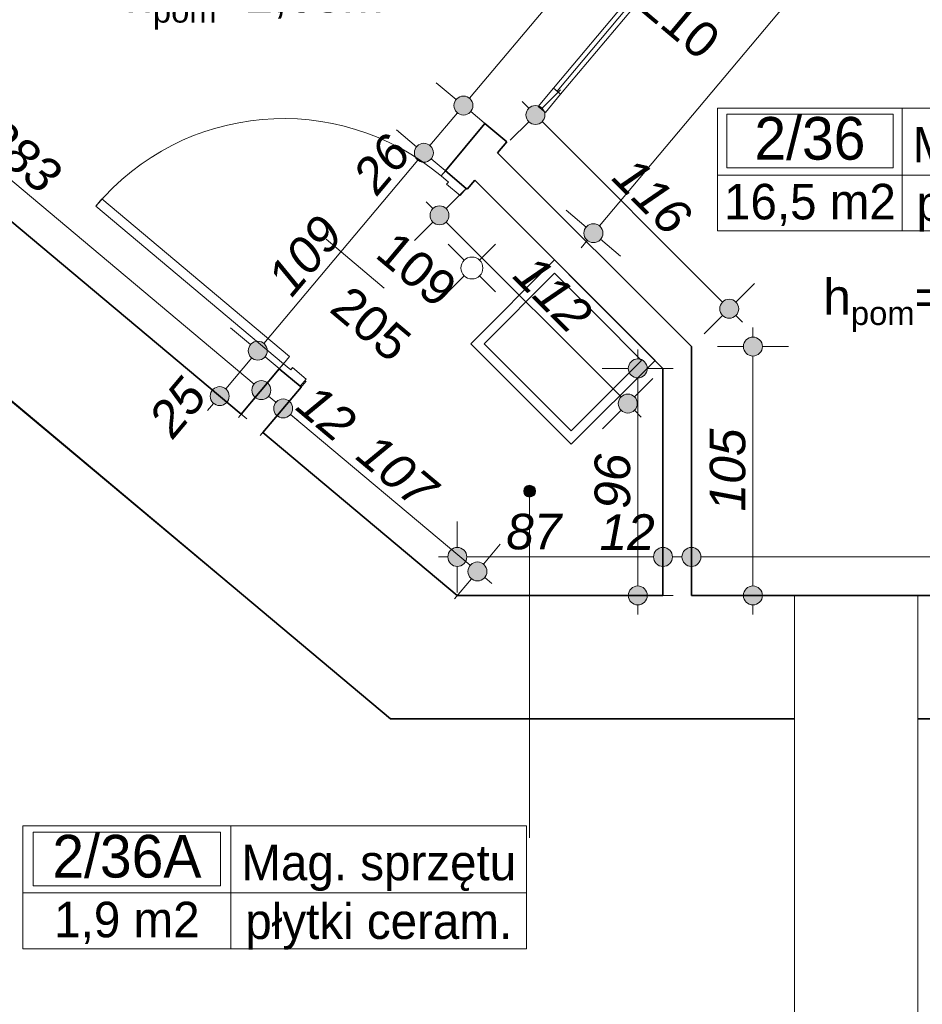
# Model space of a CAD drawing. Header units: millimetres. Extents: x -13944 to 84772, y -78836 to -35317.
# Tile 52 of 85: x 53481 to 57289, y -66834 to -62681. Entities that reach past the tile are written whole.
import ezdxf
from ezdxf.enums import TextEntityAlignment as Align

# ---------------------------------------------------------------- set-up
doc = ezdxf.new("R2010")
doc.units = ezdxf.units.MM
doc.header["$MEASUREMENT"] = 0
doc.linetypes.add('Wipeout_Contour', pattern=[1000, 0, -1000])
for name, color, linetype, lineweight in [('0_Nr_pióra__3', 7, 'Continuous', 20), ('_podkład_Nr_pióra__1', 7, 'Continuous', 0), ('Drzwi ArchiCAD_Nr_pióra__1', 7, 'Continuous', 0), ('Instalacje - Wod_Kan_Nr_pióra__22', 8, 'Continuous', 13), ('Konstrukcja - Stropy_Nr_pióra__1', 7, 'Continuous', 0), ('Konstrukcja - Ściany zew_Nr_pióra__1', 7, 'Continuous', 0), ('Konstrukcja - Ściany zew_Nr_pióra__6', 7, 'Continuous', 35), ('Metryczki pomieszczeń ArchiCADa_Nr_pióra__1', 7, 'Continuous', 0), ('Wnetrze - Sanitariaty_Nr_pióra__22', 8, 'Continuous', 13), ('Wymiarowanie - Ogólne_Nr_pióra__82', 114, 'Continuous', 13), ('Znaczniki drzwi ArchiCADa_Nr_pióra__1', 7, 'Continuous', 0), ('Znaczniki drzwi ArchiCADa_Nr_pióra__7', 7, 'Continuous', 70)]:
    doc.layers.add(name, color=color, linetype=linetype, lineweight=lineweight)
for name, color, linetype in [('_podkład', 7, 'Continuous'), ('Elementy modelu - Strefy', 7, 'Continuous'), ('Konstrukcja - Ściany zew', 7, 'Continuous'), ('Wymiarowanie - Ogólne', 7, 'Continuous')]:
    doc.layers.add(name, color=color, linetype=linetype)
doc.styles.add('GENERATED_STYLE_1', font='txt')
doc.styles.add('GENERATED_STYLE_2', font='txt')
doc.styles.add('GENERATED_STYLE_3', font='txt')
doc.styles.add('GENERATED_STYLE_4', font='txt')
doc.dimstyles.new('GENERATED_STYLE__1', dxfattribs={"dimtxt": 150, "dimasz": 152, "dimexe": 0.18, "dimexo": 0, "dimgap": 0.09, "dimtad": 1, "dimlfac": 0.1, "dimzin": 0, "dimdsep": 46, "dimtxsty": 'GENERATED_STYLE_3', "dimblk": 'ARROWHEAD_11', "dimblk1": 'ARROWHEAD_11', "dimblk2": 'ARROWHEAD_11', "dimcen": 0.09, "dimclrd": 114, "dimclre": 114, "dimclrt": 114, "dimazin": 0, "dimtfac": 1, "dimtdec": 4, "dimtmove": 0, "dimatfit": 3, "dimfxl": 1, "dimtolj": 1, "dimtzin": 0, "dimarcsym": 0})
doc.dimstyles.new('GENERATED_STYLE__2', dxfattribs={"dimtxt": 150, "dimasz": 152, "dimexe": 0.18, "dimexo": 0, "dimgap": 0.09, "dimtad": 1, "dimtih": 1, "dimtoh": 1, "dimlfac": 0.1, "dimzin": 0, "dimdsep": 46, "dimtxsty": 'GENERATED_STYLE_3', "dimblk": 'ARROWHEAD_11', "dimblk1": 'ARROWHEAD_11', "dimblk2": 'ARROWHEAD_11', "dimcen": 0.09, "dimclrd": 114, "dimclre": 114, "dimclrt": 114, "dimazin": 0, "dimtfac": 1, "dimtdec": 4, "dimtmove": 0, "dimatfit": 3, "dimfxl": 1, "dimtolj": 1, "dimtzin": 0, "dimarcsym": 0})
doc.dimstyles.new('GENERATED_STYLE__3', dxfattribs={"dimtxt": 150, "dimasz": 152, "dimexe": 0.18, "dimexo": 0, "dimgap": 0.09, "dimtad": 1, "dimlfac": 0.1, "dimzin": 0, "dimdsep": 46, "dimtxsty": 'GENERATED_STYLE_3', "dimblk": 'ARROWHEAD_11', "dimblk1": 'ARROWHEAD_11', "dimblk2": 'ARROWHEAD_11', "dimcen": 0.09, "dimclrd": 114, "dimclre": 114, "dimclrt": 114, "dimazin": 0, "dimtfac": 1, "dimtdec": 4, "dimtmove": 2, "dimatfit": 3, "dimfxl": 1, "dimtolj": 1, "dimtzin": 0, "dimarcsym": 0})

# ---------------------------------------------------------------- blocks, each defined once
blk = doc.blocks.new('Mag. sprzętu_2_36_37', base_point=(57203.9, -63336))
at = {"layer": 'Metryczki pomieszczeń ArchiCADa_Nr_pióra__1', "linetype": 'Continuous'}
for p, q in [((56424.9, -63053.1), (58451, -63053.1)), ((56424.9, -63571.7), (56424.9, -63053.1)), ((56463.8, -63079.1), (57165, -63079.1)), ((56463.8, -63305.3), (56463.8, -63079.1)), ((57165, -63079.1), (57165, -63305.3)), ((57203.9, -63053.1), (57203.9, -63571.7)), ((58451, -63053.1), (58451, -63571.7)), ((56424.9, -63336), (58451, -63336)), ((57165, -63305.3), (56463.8, -63305.3)), ((58451, -63571.7), (56424.9, -63571.7))]:
    blk.add_line(p, q, dxfattribs=at)
at = {"layer": 'Metryczki pomieszczeń ArchiCADa_Nr_pióra__1'}
for tag, height, style, p in [('ROOM_NUMBER', 180, 'GENERATED_STYLE_2', (56814.4, -63181)), ('ROOM_NAME', 150, 'GENERATED_STYLE_1', (57827.5, -63207.6)), ('ROOM_CALC_AREA', 150, 'GENERATED_STYLE_1', (56814.4, -63448)), ('floor_f', 150, 'GENERATED_STYLE_1', (57827.5, -63455.1))]:
    blk.add_attdef(tag, text='', height=height, dxfattribs=dict(at, style=style)).set_placement(p, align=Align.MIDDLE_CENTER)
blk = doc.blocks.new('Mag. sprzętu_2_36A_40', base_point=(54372, -66364.5))
at = {"layer": 'Metryczki pomieszczeń ArchiCADa_Nr_pióra__1', "linetype": 'Continuous'}
for p, q in [((53493.9, -66081.6), (55619, -66081.6)), ((53493.9, -66600.2), (53493.9, -66081.6)), ((54372, -66081.6), (54372, -66600.2)), ((55619, -66081.6), (55619, -66600.2)), ((53537.9, -66107.5), (54328.1, -66107.5)), ((53537.9, -66333.8), (53537.9, -66107.5)), ((54328.1, -66107.5), (54328.1, -66333.8)), ((54328.1, -66333.8), (53537.9, -66333.8)), ((53493.9, -66364.5), (55619, -66364.5)), ((55619, -66600.2), (53493.9, -66600.2))]:
    blk.add_line(p, q, dxfattribs=at)
at = {"layer": 'Metryczki pomieszczeń ArchiCADa_Nr_pióra__1'}
for tag, height, style, p in [('ROOM_NUMBER', 180, 'GENERATED_STYLE_2', (53933, -66209.5)), ('ROOM_NAME', 150, 'GENERATED_STYLE_1', (54995.5, -66236.1)), ('ROOM_CALC_AREA', 150, 'GENERATED_STYLE_1', (53933, -66476.5)), ('floor_f', 150, 'GENERATED_STYLE_1', (54995.5, -66483.6))]:
    blk.add_attdef(tag, text='', height=height, dxfattribs=dict(at, style=style)).set_placement(p, align=Align.MIDDLE_CENTER)
blk = doc.blocks.new('*D461')
at = {"layer": 'Wymiarowanie - Ogólne_Nr_pióra__82', "linetype": 'Continuous'}
for points in [[(55366.9, -64947), (55363.9, -64931.6), (55355.2, -64918.7), (55342.3, -64910), (55326.9, -64907), (55311.6, -64910), (55298.7, -64918.7), (55290, -64931.6), (55286.9, -64947), (55290, -64962.3), (55298.7, -64975.2), (55311.6, -64983.9), (55326.9, -64987), (55342.3, -64983.9), (55355.2, -64975.2), (55363.9, -64962.3)], [(56234.6, -64947), (56231.6, -64931.6), (56222.9, -64918.7), (56209.9, -64910), (56194.6, -64907), (56179.3, -64910), (56166.3, -64918.7), (56157.6, -64931.6), (56154.6, -64947), (56157.6, -64962.3), (56166.3, -64975.2), (56179.3, -64983.9), (56194.6, -64987), (56209.9, -64983.9), (56222.9, -64975.2), (56231.6, -64962.3)]]:
    blk.add_hatch(color=256, dxfattribs=at).paths.add_polyline_path(points)
for p, q in [((55326.9, -64907), (55326.9, -64797)), ((56194.6, -64907), (56194.6, -64797)), ((55246.9, -64947), (55286.9, -64947)), ((55366.9, -64947), (56154.6, -64947)), ((55326.9, -65097), (55326.9, -64987)), ((56194.6, -65097), (56194.6, -64987))]:
    blk.add_line(p, q, dxfattribs=at)
for centre in [(55326.9, -64947), (56194.6, -64947)]:
    blk.add_circle(centre, 40, dxfattribs=at)
at = {"layer": 'Wymiarowanie - Ogólne_Nr_pióra__82', "char_height": 150, "attachment_point": 7, "style": 'GENERATED_STYLE_3'}
for s, insert in [('\\A1;{\\fArial|b0|i1|c238|p38;87}', (55533.1, -64917)), ('\\A1;{\\fArial|b0|i1|c238|p38;12}', (55926.9, -64917))]:
    blk.add_mtext(s, dxfattribs=dict(at, insert=insert))
blk = doc.blocks.new('ARROWHEAD_11')
at = {"color": 0, "linetype": 'Continuous', "lineweight": 0}
blk.add_line((0, 0), (-1, 0), dxfattribs=at)
at = {"color": 0, "linetype": 'Continuous', "lineweight": 0, "const_width": 0.25, "flags": 128}
blk.add_lwpolyline([(-0.125, 0, 1), (0.125, 0, 1)], format="xyb", close=True, dxfattribs=at)
blk = doc.blocks.new('*D462')
at = {"layer": 'Wymiarowanie - Ogólne_Nr_pióra__82', "linetype": 'Continuous'}
for points in [[(56234.6, -64947), (56231.6, -64931.6), (56222.9, -64918.7), (56209.9, -64910), (56194.6, -64907), (56179.3, -64910), (56166.3, -64918.7), (56157.6, -64931.6), (56154.6, -64947), (56157.6, -64962.3), (56166.3, -64975.2), (56179.3, -64983.9), (56194.6, -64987), (56209.9, -64983.9), (56222.9, -64975.2), (56231.6, -64962.3)], [(56354.6, -64947), (56351.6, -64931.6), (56342.9, -64918.7), (56329.9, -64910), (56314.6, -64907), (56299.3, -64910), (56286.3, -64918.7), (56277.6, -64931.6), (56274.6, -64947), (56277.6, -64962.3), (56286.3, -64975.2), (56299.3, -64983.9), (56314.6, -64987), (56329.9, -64983.9), (56342.9, -64975.2), (56351.6, -64962.3)]]:
    blk.add_hatch(color=256, dxfattribs=at).paths.add_polyline_path(points)
for p, q in [((56194.6, -64907), (56194.6, -64797)), ((56314.6, -64907), (56314.6, -64797)), ((56234.6, -64947), (56274.6, -64947)), ((56194.6, -65097), (56194.6, -64987)), ((56314.6, -65097), (56314.6, -64987))]:
    blk.add_line(p, q, dxfattribs=at)
for centre in [(56194.6, -64947), (56314.6, -64947)]:
    blk.add_circle(centre, 40, dxfattribs=at)
blk = doc.blocks.new('*D463')
at = {"layer": 'Wymiarowanie - Ogólne_Nr_pióra__82', "linetype": 'Continuous'}
for points in [[(56354.6, -64947), (56351.6, -64931.6), (56342.9, -64918.7), (56329.9, -64910), (56314.6, -64907), (56299.3, -64910), (56286.3, -64918.7), (56277.6, -64931.6), (56274.6, -64947), (56277.6, -64962.3), (56286.3, -64975.2), (56299.3, -64983.9), (56314.6, -64987), (56329.9, -64983.9), (56342.9, -64975.2), (56351.6, -64962.3)], [(59784.6, -64947), (59781.6, -64931.6), (59772.9, -64918.7), (59759.9, -64910), (59744.6, -64907), (59729.3, -64910), (59716.3, -64918.7), (59707.6, -64931.6), (59704.6, -64947), (59707.6, -64962.3), (59716.3, -64975.2), (59729.3, -64983.9), (59744.6, -64987), (59759.9, -64983.9), (59772.9, -64975.2), (59781.6, -64962.3)]]:
    blk.add_hatch(color=256, dxfattribs=at).paths.add_polyline_path(points)
for p, q in [((56314.6, -64907), (56314.6, -64797)), ((59744.6, -64907), (59744.6, -64797)), ((56354.6, -64947), (59704.6, -64947)), ((56314.6, -65097), (56314.6, -64987)), ((59744.6, -65097), (59744.6, -64987))]:
    blk.add_line(p, q, dxfattribs=at)
for centre in [(56314.6, -64947), (59744.6, -64947)]:
    blk.add_circle(centre, 40, dxfattribs=at)
at = {"layer": 'Wymiarowanie - Ogólne_Nr_pióra__82', "insert": (57858.9, -64917), "char_height": 150, "attachment_point": 7, "style": 'GENERATED_STYLE_3'}
blk.add_mtext('\\A1;{\\fArial|b0|i1|c238|p38;343}', dxfattribs=at)
blk = doc.blocks.new('*D503')
at = {"layer": 'Wymiarowanie - Ogólne_Nr_pióra__82', "linetype": 'Continuous'}
for points in [[(56614.1, -64059.4), (56611.1, -64044.1), (56602.4, -64031.1), (56589.5, -64022.4), (56574.1, -64019.4), (56558.8, -64022.4), (56545.9, -64031.1), (56537.2, -64044.1), (56534.1, -64059.4), (56537.2, -64074.7), (56545.9, -64087.7), (56558.8, -64096.3), (56574.1, -64099.4), (56589.5, -64096.3), (56602.4, -64087.7), (56611.1, -64074.7)], [(56614.1, -65109.4), (56611.1, -65094.1), (56602.4, -65081.1), (56589.5, -65072.4), (56574.1, -65069.4), (56558.8, -65072.4), (56545.9, -65081.1), (56537.2, -65094.1), (56534.1, -65109.4), (56537.2, -65124.7), (56545.9, -65137.7), (56558.8, -65146.3), (56574.1, -65149.4), (56589.5, -65146.3), (56602.4, -65137.7), (56611.1, -65124.7)]]:
    blk.add_hatch(color=256, dxfattribs=at).paths.add_polyline_path(points)
for p, q in [((56574.1, -64019.4), (56574.1, -63979.4)), ((56534.1, -64059.4), (56424.1, -64059.4)), ((56724.1, -64059.4), (56614.1, -64059.4)), ((56574.1, -65069.4), (56574.1, -64099.4)), ((56534.1, -65109.4), (56424.1, -65109.4)), ((56724.1, -65109.4), (56614.1, -65109.4)), ((56574.1, -65189.4), (56574.1, -65149.4))]:
    blk.add_line(p, q, dxfattribs=at)
for centre in [(56574.1, -64059.4), (56574.1, -65109.4)]:
    blk.add_circle(centre, 40, dxfattribs=at)
at = {"layer": 'Wymiarowanie - Ogólne_Nr_pióra__82', "insert": (56544.1, -64755.1), "char_height": 150, "attachment_point": 7, "rotation": 90, "style": 'GENERATED_STYLE_3'}
blk.add_mtext('\\A1;{\\fArial|b0|i1|c238|p38;105}', dxfattribs=at)
blk = doc.blocks.new('*D504')
at = {"layer": 'Wymiarowanie - Ogólne_Nr_pióra__82', "linetype": 'Continuous'}
for points in [[(55696.5, -63082.5), (55693.5, -63067.2), (55684.8, -63054.2), (55671.8, -63045.5), (55656.5, -63042.5), (55641.2, -63045.5), (55628.3, -63054.2), (55619.6, -63067.2), (55616.5, -63082.5), (55619.6, -63097.8), (55628.3, -63110.7), (55641.2, -63119.4), (55656.5, -63122.5), (55671.8, -63119.4), (55684.8, -63110.7), (55693.5, -63097.8)], [(56514.1, -63899.8), (56511.1, -63884.5), (56502.4, -63871.5), (56489.4, -63862.8), (56474.1, -63859.8), (56458.8, -63862.8), (56445.9, -63871.5), (56437.2, -63884.5), (56434.1, -63899.8), (56437.2, -63915.1), (56445.9, -63928.1), (56458.8, -63936.7), (56474.1, -63939.8), (56489.4, -63936.7), (56502.4, -63928.1), (56511.1, -63915.1)]]:
    blk.add_hatch(color=256, dxfattribs=at).paths.add_polyline_path(points)
for p, q in [((55684.8, -63054.2), (55762.6, -62976.4)), ((55600, -63025.9), (55628.3, -63054.2)), ((55550.5, -63188.5), (55628.3, -63110.8)), ((55684.8, -63110.7), (56445.8, -63871.5)), ((56502.4, -63871.5), (56580.2, -63793.7)), ((56368.1, -64005.9), (56445.9, -63928.1)), ((56502.4, -63928.1), (56530.7, -63956.4))]:
    blk.add_line(p, q, dxfattribs=at)
for centre in [(55656.5, -63082.5), (56474.1, -63899.8)]:
    blk.add_circle(centre, 40, dxfattribs=at)
at = {"layer": 'Wymiarowanie - Ogólne_Nr_pióra__82', "insert": (55971.1, -63354.5), "char_height": 150, "attachment_point": 7, "rotation": 315.0094, "style": 'GENERATED_STYLE_3'}
blk.add_mtext('\\A1;{\\fArial|b0|i1|c238|p38;116}', dxfattribs=at)
blk = doc.blocks.new('*D505')
at = {"layer": 'Wymiarowanie - Ogólne_Nr_pióra__82', "linetype": 'Continuous'}
for points in [[(59179.4, -59721.6), (59176.3, -59706.3), (59167.6, -59693.3), (59154.7, -59684.6), (59139.4, -59681.6), (59124.1, -59684.6), (59111.1, -59693.3), (59102.4, -59706.3), (59099.4, -59721.6), (59102.4, -59736.9), (59111.1, -59749.9), (59124.1, -59758.5), (59139.4, -59761.6), (59154.7, -59758.5), (59167.6, -59749.9), (59176.3, -59736.9)], [(55941, -63581), (55938, -63565.7), (55929.3, -63552.8), (55916.3, -63544.1), (55901, -63541), (55885.7, -63544.1), (55872.7, -63552.8), (55864, -63565.7), (55861, -63581), (55864, -63596.3), (55872.7, -63609.3), (55885.7, -63618), (55901, -63621), (55916.3, -63618), (55929.3, -63609.3), (55938, -63596.3)]]:
    blk.add_hatch(color=256, dxfattribs=at).paths.add_polyline_path(points)
for p, q in [((59108.7, -59695.9), (59024.5, -59625.2)), ((59165.1, -59690.9), (59190.8, -59660.3)), ((55926.7, -63550.4), (59113.7, -59752.2)), ((59254.3, -59818), (59170, -59747.3)), ((55870.4, -63555.3), (55786.1, -63484.6)), ((55849.6, -63642.3), (55875.3, -63611.7)), ((56015.9, -63677.5), (55931.6, -63606.8))]:
    blk.add_line(p, q, dxfattribs=at)
for centre in [(59139.4, -59721.6), (55901, -63581)]:
    blk.add_circle(centre, 40, dxfattribs=at)
at = {"layer": 'Wymiarowanie - Ogólne_Nr_pióra__82', "insert": (57387.5, -61762.8), "char_height": 150, "attachment_point": 7, "rotation": 50.001, "style": 'GENERATED_STYLE_3'}
blk.add_mtext('\\A1;{\\fArial|b0|i1|c238|p38;504}', dxfattribs=at)
blk = doc.blocks.new('*D509')
at = {"layer": 'Wymiarowanie - Ogólne_Nr_pióra__82', "linetype": 'Continuous'}
for points in [[(56128.1, -64151.5), (56125.1, -64136.2), (56116.4, -64123.2), (56103.4, -64114.6), (56088.1, -64111.5), (56072.8, -64114.6), (56059.8, -64123.2), (56051.2, -64136.2), (56048.1, -64151.5), (56051.2, -64166.8), (56059.8, -64179.8), (56072.8, -64188.5), (56088.1, -64191.5), (56103.4, -64188.5), (56116.4, -64179.8), (56125.1, -64166.8)], [(56128.1, -65109.4), (56125.1, -65094.1), (56116.4, -65081.1), (56103.4, -65072.4), (56088.1, -65069.4), (56072.8, -65072.4), (56059.8, -65081.1), (56051.2, -65094.1), (56048.1, -65109.4), (56051.2, -65124.7), (56059.8, -65137.7), (56072.8, -65146.3), (56088.1, -65149.4), (56103.4, -65146.3), (56116.4, -65137.7), (56125.1, -65124.7)]]:
    blk.add_hatch(color=256, dxfattribs=at).paths.add_polyline_path(points)
for p, q in [((56088.1, -64111.5), (56088.1, -64071.5)), ((56048.1, -64151.5), (55938.1, -64151.5)), ((56238.1, -64151.5), (56128.1, -64151.5)), ((56088.1, -65069.4), (56088.1, -64191.5)), ((56048.1, -65109.4), (55938.1, -65109.4)), ((56238.1, -65109.4), (56128.1, -65109.4)), ((56088.1, -65189.4), (56088.1, -65149.4))]:
    blk.add_line(p, q, dxfattribs=at)
for centre in [(56088.1, -64151.5), (56088.1, -65109.4)]:
    blk.add_circle(centre, 40, dxfattribs=at)
at = {"layer": 'Wymiarowanie - Ogólne_Nr_pióra__82', "insert": (56058.1, -64744.3), "char_height": 150, "attachment_point": 7, "rotation": 90, "style": 'GENERATED_STYLE_3'}
blk.add_mtext('\\A1;{\\fArial|b0|i1|c238|p38;96}', dxfattribs=at)
blk = doc.blocks.new('*D510')
at = {"layer": 'Wymiarowanie - Ogólne_Nr_pióra__82', "linetype": 'Continuous'}
for points in [[(54632.2, -64320.4), (54629.1, -64305.1), (54620.4, -64292.1), (54607.5, -64283.5), (54592.2, -64280.4), (54576.9, -64283.5), (54563.9, -64292.1), (54555.2, -64305.1), (54552.2, -64320.4), (54555.2, -64335.7), (54563.9, -64348.7), (54576.9, -64357.4), (54592.2, -64360.4), (54607.5, -64357.4), (54620.4, -64348.7), (54629.1, -64335.7)], [(55451.9, -65008.1), (55448.9, -64992.7), (55440.2, -64979.8), (55427.3, -64971.1), (55411.9, -64968.1), (55396.6, -64971.1), (55383.7, -64979.8), (55375, -64992.7), (55371.9, -65008.1), (55375, -65023.4), (55383.7, -65036.3), (55396.6, -65045), (55411.9, -65048.1), (55427.3, -65045), (55440.2, -65036.3), (55448.9, -65023.4)]]:
    blk.add_hatch(color=256, dxfattribs=at).paths.add_polyline_path(points)
for p, q in [((54688.6, -64205.5), (54617.9, -64289.8)), ((54561.5, -64294.7), (54530.9, -64269)), ((54566.5, -64351.1), (54495.8, -64435.3)), ((55381.3, -64982.3), (54622.8, -64346.1)), ((55508.3, -64893.1), (55437.7, -64977.4)), ((55386.2, -65038.7), (55315.5, -65123)), ((55473.2, -65059.5), (55442.6, -65033.8))]:
    blk.add_line(p, q, dxfattribs=at)
for centre in [(54592.2, -64320.4), (55411.9, -65008.1)]:
    blk.add_circle(centre, 40, dxfattribs=at)
at = {"layer": 'Wymiarowanie - Ogólne_Nr_pióra__82', "insert": (54890.5, -64531.5), "char_height": 150, "attachment_point": 7, "rotation": 320.0098, "style": 'GENERATED_STYLE_3'}
blk.add_mtext('\\A1;{\\fArial|b0|i1|c238|p38;107}', dxfattribs=at)
blk = doc.blocks.new('*D511')
at = {"layer": 'Wymiarowanie - Ogólne_Nr_pióra__82', "linetype": 'Continuous'}
for points in [[(55291.8, -63505.9), (55288.7, -63490.6), (55280.1, -63477.6), (55267.1, -63468.9), (55251.8, -63465.9), (55236.5, -63468.9), (55223.5, -63477.6), (55214.8, -63490.6), (55211.8, -63505.9), (55214.8, -63521.2), (55223.5, -63534.2), (55236.5, -63542.8), (55251.8, -63545.9), (55267.1, -63542.8), (55280.1, -63534.2), (55288.7, -63521.2)], [(56086.2, -64300), (56083.1, -64284.7), (56074.5, -64271.7), (56061.5, -64263), (56046.2, -64260), (56030.9, -64263), (56017.9, -64271.7), (56009.2, -64284.7), (56006.2, -64300), (56009.2, -64315.3), (56017.9, -64328.3), (56030.9, -64337), (56046.2, -64340), (56061.5, -64337), (56074.5, -64328.3), (56083.1, -64315.3)]]:
    blk.add_hatch(color=256, dxfattribs=at).paths.add_polyline_path(points)
for p, q in [((55357.8, -63399.8), (55280.1, -63477.6)), ((55223.5, -63477.6), (55195.2, -63449.3)), ((55223.5, -63534.2), (55145.7, -63612)), ((56017.9, -64271.7), (55280.1, -63534.2)), ((56152.2, -64193.9), (56074.4, -64271.7)), ((56017.9, -64328.3), (55940.1, -64406.1)), ((56102.7, -64356.6), (56074.5, -64328.3))]:
    blk.add_line(p, q, dxfattribs=at)
for centre in [(55251.8, -63505.9), (56046.2, -64300)]:
    blk.add_circle(centre, 40, dxfattribs=at)
at = {"layer": 'Wymiarowanie - Ogólne_Nr_pióra__82', "insert": (55554.8, -63766.3), "char_height": 150, "attachment_point": 7, "rotation": 315.0094, "style": 'GENERATED_STYLE_3'}
blk.add_mtext('\\A1;{\\fArial|b0|i1|c238|p38;112}', dxfattribs=at)
blk = doc.blocks.new('*D512')
at = {"layer": 'Wymiarowanie - Ogólne_Nr_pióra__82', "linetype": 'Continuous'}
for points in [[(52369.3, -62422.3), (52366.3, -62407), (52357.6, -62394), (52344.6, -62385.4), (52329.3, -62382.3), (52314, -62385.4), (52301, -62394), (52292.4, -62407), (52289.3, -62422.3), (52292.4, -62437.6), (52301, -62450.6), (52314, -62459.3), (52329.3, -62462.3), (52344.6, -62459.3), (52357.6, -62450.6), (52366.3, -62437.6)], [(54540.2, -64243.3), (54537.2, -64228), (54528.5, -64215), (54515.5, -64206.3), (54500.2, -64203.3), (54484.9, -64206.3), (54471.9, -64215), (54463.3, -64228), (54460.2, -64243.3), (54463.3, -64258.6), (54471.9, -64271.6), (54484.9, -64280.2), (54500.2, -64283.3), (54515.5, -64280.2), (54528.5, -64271.6), (54537.2, -64258.6)]]:
    blk.add_hatch(color=256, dxfattribs=at).paths.add_polyline_path(points)
for p, q in [((52355, -62391.7), (52425.7, -62307.4)), ((52268, -62370.9), (52298.7, -62396.6)), ((52232.9, -62537.2), (52303.6, -62453)), ((52360, -62448), (54469.6, -64217.6)), ((54403.8, -64358.2), (54474.5, -64273.9))]:
    blk.add_line(p, q, dxfattribs=at)
blk.add_circle((52329.3, -62422.3), 40, dxfattribs=at)
at = {"layer": 'Wymiarowanie - Ogólne_Nr_pióra__82', "insert": (53303.2, -63200.1), "char_height": 150, "attachment_point": 7, "rotation": 320.0098, "style": 'GENERATED_STYLE_3'}
blk.add_mtext('\\A1;{\\fArial|b0|i1|c238|p38;283}', dxfattribs=at)
blk = doc.blocks.new('*D513')
at = {"layer": 'Wymiarowanie - Ogólne_Nr_pióra__82', "linetype": 'Continuous'}
for points in [[(54540.2, -64243.3), (54537.2, -64228), (54528.5, -64215), (54515.5, -64206.3), (54500.2, -64203.3), (54484.9, -64206.3), (54471.9, -64215), (54463.3, -64228), (54460.2, -64243.3), (54463.3, -64258.6), (54471.9, -64271.6), (54484.9, -64280.2), (54500.2, -64283.3), (54515.5, -64280.2), (54528.5, -64271.6), (54537.2, -64258.6)], [(54632.2, -64320.4), (54629.1, -64305.1), (54620.4, -64292.1), (54607.5, -64283.5), (54592.2, -64280.4), (54576.9, -64283.5), (54563.9, -64292.1), (54555.2, -64305.1), (54552.2, -64320.4), (54555.2, -64335.7), (54563.9, -64348.7), (54576.9, -64357.4), (54592.2, -64360.4), (54607.5, -64357.4), (54620.4, -64348.7), (54629.1, -64335.7)]]:
    blk.add_hatch(color=256, dxfattribs=at).paths.add_polyline_path(points)
for p, q in [((54525.9, -64212.6), (54596.6, -64128.4)), ((54617.9, -64289.8), (54688.6, -64205.5)), ((54403.8, -64358.2), (54474.5, -64273.9)), ((54530.9, -64269), (54561.5, -64294.7)), ((54495.8, -64435.3), (54566.5, -64351.1)), ((54622.8, -64346.1), (54653.5, -64371.8))]:
    blk.add_line(p, q, dxfattribs=at)
for centre in [(54500.2, -64243.3), (54592.2, -64320.4)]:
    blk.add_circle(centre, 40, dxfattribs=at)
at = {"layer": 'Wymiarowanie - Ogólne_Nr_pióra__82', "insert": (54638.2, -64321.8), "char_height": 150, "attachment_point": 7, "rotation": 320.0098, "style": 'GENERATED_STYLE_3'}
blk.add_mtext('\\A1;{\\fArial|b0|i1|c238|p38;12}', dxfattribs=at)
blk = doc.blocks.new('*D514')
at = {"layer": 'Wymiarowanie - Ogólne_Nr_pióra__82', "linetype": 'Continuous'}
for points in [[(54525.2, -64076.9), (54522.1, -64061.6), (54513.4, -64048.7), (54500.5, -64040), (54485.2, -64036.9), (54469.8, -64040), (54456.9, -64048.7), (54448.2, -64061.6), (54445.2, -64076.9), (54448.2, -64092.3), (54456.9, -64105.2), (54469.8, -64113.9), (54485.2, -64116.9), (54500.5, -64113.9), (54513.4, -64105.2), (54522.1, -64092.3)], [(54364.5, -64268.5), (54361.4, -64253.2), (54352.7, -64240.2), (54339.8, -64231.5), (54324.5, -64228.5), (54309.2, -64231.5), (54296.2, -64240.2), (54287.5, -64253.2), (54284.5, -64268.5), (54287.5, -64283.8), (54296.2, -64296.7), (54309.2, -64305.4), (54324.5, -64308.5), (54339.8, -64305.4), (54352.7, -64296.7), (54361.4, -64283.8)]]:
    blk.add_hatch(color=256, dxfattribs=at).paths.add_polyline_path(points)
for p, q in [((54454.5, -64051.2), (54370.2, -63980.5)), ((54350.2, -64237.8), (54459.4, -64107.6)), ((54600.1, -64173.4), (54515.8, -64102.7)), ((54293.8, -64242.8), (54209.5, -64172)), ((54439.4, -64364.9), (54355.1, -64294.2)), ((54273, -64329.7), (54298.7, -64299.1))]:
    blk.add_line(p, q, dxfattribs=at)
for centre in [(54485.2, -64076.9), (54324.5, -64268.5)]:
    blk.add_circle(centre, 40, dxfattribs=at)
at = {"layer": 'Wymiarowanie - Ogólne_Nr_pióra__82', "insert": (54129.4, -64454.2), "char_height": 150, "attachment_point": 7, "rotation": 50.001, "style": 'GENERATED_STYLE_3'}
blk.add_mtext('\\A1;{\\fArial|b0|i1|c238|p38;25}', dxfattribs=at)
blk = doc.blocks.new('*D515')
at = {"layer": 'Wymiarowanie - Ogólne_Nr_pióra__82', "linetype": 'Continuous'}
for points in [[(55225.8, -63241.9), (55222.7, -63226.6), (55214.1, -63213.7), (55201.1, -63205), (55185.8, -63201.9), (55170.5, -63205), (55157.5, -63213.7), (55148.8, -63226.6), (55145.8, -63241.9), (55148.8, -63257.3), (55157.5, -63270.2), (55170.5, -63278.9), (55185.8, -63281.9), (55201.1, -63278.9), (55214.1, -63270.2), (55222.7, -63257.3)], [(54525.2, -64076.9), (54522.1, -64061.6), (54513.4, -64048.7), (54500.5, -64040), (54485.2, -64036.9), (54469.8, -64040), (54456.9, -64048.7), (54448.2, -64061.6), (54445.2, -64076.9), (54448.2, -64092.3), (54456.9, -64105.2), (54469.8, -64113.9), (54485.2, -64116.9), (54500.5, -64113.9), (54513.4, -64105.2), (54522.1, -64092.3)]]:
    blk.add_hatch(color=256, dxfattribs=at).paths.add_polyline_path(points)
for p, q in [((55155.1, -63216.2), (55070.9, -63145.5)), ((54510.9, -64046.3), (55160.1, -63272.6)), ((55300.7, -63338.4), (55216.4, -63267.7)), ((54454.5, -64051.2), (54370.2, -63980.5)), ((54600.1, -64173.4), (54515.8, -64102.7))]:
    blk.add_line(p, q, dxfattribs=at)
blk.add_circle((55185.8, -63241.9), 40, dxfattribs=at)
at = {"layer": 'Wymiarowanie - Ogólne_Nr_pióra__82', "char_height": 150, "attachment_point": 7, "rotation": 50.001, "style": 'GENERATED_STYLE_3'}
for s, insert in [('\\A1;{\\fArial|b0|i1|c238|p38;26}', (54990.8, -63427.7)), ('\\A1;{\\fArial|b0|i1|c238|p38;109}', (54629.6, -63858.2))]:
    blk.add_mtext(s, dxfattribs=dict(at, insert=insert))
blk = doc.blocks.new('*D516')
at = {"layer": 'Wymiarowanie - Ogólne_Nr_pióra__82', "linetype": 'Continuous'}
for points in [[(55392.9, -63042.8), (55389.9, -63027.5), (55381.2, -63014.5), (55368.2, -63005.8), (55352.9, -63002.8), (55337.6, -63005.8), (55324.6, -63014.5), (55315.9, -63027.5), (55312.9, -63042.8), (55315.9, -63058.1), (55324.6, -63071.1), (55337.6, -63079.7), (55352.9, -63082.8), (55368.2, -63079.7), (55381.2, -63071.1), (55389.9, -63058.1)], [(55225.8, -63241.9), (55222.7, -63226.6), (55214.1, -63213.7), (55201.1, -63205), (55185.8, -63201.9), (55170.5, -63205), (55157.5, -63213.7), (55148.8, -63226.6), (55145.8, -63241.9), (55148.8, -63257.3), (55157.5, -63270.2), (55170.5, -63278.9), (55185.8, -63281.9), (55201.1, -63278.9), (55214.1, -63270.2), (55222.7, -63257.3)]]:
    blk.add_hatch(color=256, dxfattribs=at).paths.add_polyline_path(points)
for p, q in [((55322.3, -63017.1), (55238, -62946.4)), ((55211.5, -63211.3), (55327.2, -63073.4)), ((55467.8, -63139.2), (55383.5, -63068.5)), ((55155.1, -63216.2), (55070.9, -63145.5)), ((55300.7, -63338.4), (55216.4, -63267.7))]:
    blk.add_line(p, q, dxfattribs=at)
blk = doc.blocks.new('*D517')
at = {"layer": 'Wymiarowanie - Ogólne_Nr_pióra__82', "linetype": 'Continuous'}
for points in [[(56691.3, -61495.3), (56688.3, -61480), (56679.6, -61467.1), (56666.6, -61458.4), (56651.3, -61455.3), (56636, -61458.4), (56623, -61467.1), (56614.3, -61480), (56611.3, -61495.3), (56614.3, -61510.6), (56623, -61523.6), (56636, -61532.3), (56651.3, -61535.3), (56666.6, -61532.3), (56679.6, -61523.6), (56688.3, -61510.6)], [(55392.9, -63042.8), (55389.9, -63027.5), (55381.2, -63014.5), (55368.2, -63005.8), (55352.9, -63002.8), (55337.6, -63005.8), (55324.6, -63014.5), (55315.9, -63027.5), (55312.9, -63042.8), (55315.9, -63058.1), (55324.6, -63071.1), (55337.6, -63079.7), (55352.9, -63082.8), (55368.2, -63079.7), (55381.2, -63071.1), (55389.9, -63058.1)]]:
    blk.add_hatch(color=256, dxfattribs=at).paths.add_polyline_path(points)
for p, q in [((56620.7, -61469.6), (56536.4, -61398.9)), ((55378.6, -63012.1), (56625.6, -61526)), ((56766.2, -61591.8), (56681.9, -61521)), ((55322.3, -63017.1), (55238, -62946.4)), ((55467.8, -63139.2), (55383.5, -63068.5))]:
    blk.add_line(p, q, dxfattribs=at)
for centre in [(56651.3, -61495.3), (55352.9, -63042.8)]:
    blk.add_circle(centre, 40, dxfattribs=at)
at = {"layer": 'Wymiarowanie - Ogólne_Nr_pióra__82', "char_height": 150, "attachment_point": 7, "rotation": 50.001, "style": 'GENERATED_STYLE_3'}
for s, insert in [('\\A1;{\\fArial|b0|i1|c238|p38;8}', (56529.4, -61593.9)), ('\\A1;{\\fArial|b0|i1|c238|p38;202}', (55832.8, -62424.2))]:
    blk.add_mtext(s, dxfattribs=dict(at, insert=insert))

msp = doc.modelspace()

# ---------------------------------------------------------------- hatches: boundary and pattern name
at = {"layer": '_podkład', "linetype": 'Continuous', "lineweight": 0, "true_color": 0x000000}
msp.add_hatch(color=18, dxfattribs=at).paths.add_polyline_path([(55656.995, -64669.389), (55655.092, -64659.822), (55649.672, -64651.712), (55641.562, -64646.292), (55631.995, -64644.389), (55622.428, -64646.292), (55614.317, -64651.712), (55608.898, -64659.822), (55606.995, -64669.389), (55608.898, -64678.956), (55614.317, -64687.067), (55622.428, -64692.486), (55631.995, -64694.389), (55641.562, -64692.486), (55649.672, -64687.067), (55655.092, -64678.956)])

# ---------------------------------------------------------------- linework, layer by layer
at = {"layer": '_podkład_Nr_pióra__1', "linetype": 'Continuous'}
msp.add_line((55631.995, -66132.22), (55631.995, -64694.389), dxfattribs=at)
msp.add_circle((55631.995, -64669.389), 25, dxfattribs=at)
at = {"layer": 'Drzwi ArchiCAD_Nr_pióra__1', "linetype": 'Continuous'}
for p, q in [((56902.106, -61575.237), (55732.257, -62969.458)), ((56917.427, -61588.093), (55747.578, -62982.314)), ((55747.578, -62982.314), (56917.427, -61588.093)), ((55747.578, -62982.314), (56917.427, -61588.093)), ((55762.899, -62995.169), (56932.748, -61600.948)), ((55732.257, -62969.458), (55667.979, -63046.064)), ((55732.257, -62969.458), (55747.578, -62982.314)), ((55762.899, -62995.169), (55732.257, -62969.458)), ((55698.621, -63071.775), (55762.899, -62995.169)), ((55747.578, -62982.314), (55762.899, -62995.169)), ((55667.979, -63046.064), (55698.621, -63071.775)), ((55258.548, -63339.552), (55276.546, -63318.103)), ((55289.191, -63365.263), (55258.548, -63339.552)), ((55276.546, -63318.103), (55364.643, -63392.022)), ((55276.546, -63318.103), (55364.643, -63392.022)), ((55281.477, -63374.456), (55289.191, -63365.263)), ((55338.932, -63422.664), (55281.477, -63374.456)), ((55364.643, -63392.022), (55338.932, -63422.664)), ((53827.529, -63436.383), (53801.818, -63467.025)), ((53801.818, -63467.025), (54593.92, -64131.654)), ((54619.631, -64101.012), (53827.529, -63436.383)), ((54575.922, -64153.103), (54593.92, -64131.654)), ((54593.92, -64131.654), (54619.631, -64101.012)), ((54593.92, -64131.654), (54624.562, -64157.365)), ((54664.019, -64227.022), (54575.922, -64153.103)), ((54575.922, -64153.103), (54664.019, -64227.022)), ((54624.562, -64157.365), (54632.275, -64148.172)), ((54632.275, -64148.172), (54689.729, -64196.38)), ((54689.729, -64196.38), (54664.019, -64227.022))]:
    msp.add_line(p, q, dxfattribs=at)
msp.add_arc((54593.92, -64131.654), 1034, 50.000993, 140.000993, dxfattribs=at)
at = {"layer": 'Instalacje - Wod_Kan_Nr_pióra__22', "linetype": 'Continuous'}
for p, q in [((55288.542, -63628.116), (55355.858, -63695.433)), ((55488.542, -63628.116), (55421.225, -63695.433)), ((55288.542, -63828.116), (55355.858, -63760.8)), ((55488.542, -63828.116), (55421.225, -63760.8))]:
    msp.add_line(p, q, dxfattribs=at)
msp.add_circle((55388.542, -63728.116), 46.222, dxfattribs=at)
at = {"layer": 'Konstrukcja - Stropy_Nr_pióra__1', "linetype": 'Continuous', "flags": 128}
for points in [[(2164.596, -62391.747), (2164.596, -66752.955), (28418.016, -66749.91), (28418.016, -62684.566), (51525.096, -62684.566), (55044.372, -65629.384), (57269.596, -65629.126), (57269.596, -65629.384), (60264.596, -65629.384), (60264.596, -59579.384), (37951.507, -40862.978), (28294.596, -40862.978), (28294.596, -47992.978), (2164.596, -47992.978), (2164.596, -58010.641)], [(2164.596, -66752.955), (2164.596, -76044.91), (6159.596, -76044.91), (6159.041, -71572.176), (27734.596, -71572.176), (27734.596, -70122.176), (29924.596, -70122.176), (29924.596, -64338.978), (48317.016, -64338.978), (52953.596, -68219.724), (52953.596, -70122.176), (57269.596, -70122.176), (57269.596, -65629.384), (55044.372, -65629.384), (51526.196, -62685.486), (48316.127, -62681.583), (28417.544, -62683.891), (28418.016, -66749.91)]]:
    msp.add_lwpolyline(points, close=True, dxfattribs=at)
at = {"layer": 'Konstrukcja - Ściany zew_Nr_pióra__6', "linetype": 'Continuous'}
for p, q in [((55535.594, -63196.061), (55443.667, -63118.928)), ((55276.546, -63318.103), (55364.643, -63392.022)), ((55364.643, -63392.022), (55368.473, -63395.236)), ((54575.922, -64153.103), (54664.019, -64227.022)), ((54664.019, -64227.022), (54667.849, -64230.236))]:
    msp.add_line(p, q, dxfattribs=at)
at = {"layer": 'Konstrukcja - Ściany zew_Nr_pióra__6', "linetype": 'Continuous', "flags": 128}
for points in [[(54415.225, -64344.622), (52244.312, -62523.643)], [(51874.288, -62970.291), (55044.372, -65629.384)], [(55443.667, -63118.928), (55276.546, -63318.103)], [(55497.001, -63242.057), (55535.594, -63196.061)], [(56314.596, -64059.384), (55497.001, -63242.057)], [(55368.473, -63395.236), (55400.217, -63357.403)], [(55400.217, -63357.403), (56194.596, -64151.52)], [(56314.596, -65109.384), (56314.596, -64059.384)], [(54575.922, -64153.103), (54415.225, -64344.622)], [(56194.596, -64151.52), (56194.596, -65109.384)], [(54507.163, -64421.741), (54667.849, -64230.236)], [(55326.949, -65109.384), (54507.163, -64421.741)], [(56194.596, -65109.384), (55326.949, -65109.384)]]:
    msp.add_lwpolyline(points, dxfattribs=at)
at = {"layer": 'Wnetrze - Sanitariaty_Nr_pióra__22', "linetype": 'Continuous'}
for p, q in [((55383.363, -64047.544), (55736.858, -63693.932)), ((55736.858, -63693.932), (55949.025, -63906.029)), ((55439.931, -64047.535), (55736.867, -63750.501)), ((55736.867, -63750.501), (55920.745, -63934.318)), ((55949.025, -63906.029), (56161.192, -64118.127)), ((55920.745, -63934.318), (56104.623, -64118.136)), ((55807.696, -64471.738), (55383.363, -64047.544)), ((55807.687, -64415.17), (55439.931, -64047.535)), ((56104.623, -64118.136), (55807.687, -64415.17)), ((56161.192, -64118.127), (55807.696, -64471.738))]:
    msp.add_line(p, q, dxfattribs=at)
at = {"layer": 'Znaczniki drzwi ArchiCADa_Nr_pióra__1', "linetype": 'Continuous'}
msp.add_line((54773.023, -63607.048), (55018.161, -63812.736), dxfattribs=at)

# ---------------------------------------------------------------- block references
at = {"layer": 'Elementy modelu - Strefy', "linetype": 'Continuous'}
ref = msp.add_blockref('Mag. sprzętu_2_36_37', (57203.933, -63335.981), dxfattribs=at)
ref.add_attrib('ROOM_NAME', 'Mag. sprzętu', dxfattribs={"layer": 'Metryczki pomieszczeń ArchiCADa_Nr_pióra__1', "color": 7, "height": 150, "style": 'GENERATED_STYLE_1'}).set_placement((57827.454, -63207.579), align=Align.MIDDLE_CENTER)
ref.add_attrib('ROOM_NUMBER', '2/36', dxfattribs={"layer": 'Metryczki pomieszczeń ArchiCADa_Nr_pióra__1', "color": 7, "height": 180, "style": 'GENERATED_STYLE_2'}).set_placement((56814.413, -63181.033), align=Align.MIDDLE_CENTER)
ref.add_attrib('ROOM_CALC_AREA', '16,5 m2', dxfattribs={"layer": 'Metryczki pomieszczeń ArchiCADa_Nr_pióra__1', "color": 7, "height": 150, "style": 'GENERATED_STYLE_1'}).set_placement((56814.413, -63448.033), align=Align.MIDDLE_CENTER)
ref.add_attrib('floor_f', 'płytki ceram.', dxfattribs={"layer": 'Metryczki pomieszczeń ArchiCADa_Nr_pióra__1', "color": 7, "height": 150, "style": 'GENERATED_STYLE_1'}).set_placement((57827.454, -63455.079), align=Align.MIDDLE_CENTER)
ref = msp.add_blockref('Mag. sprzętu_2_36A_40', (54371.988, -66364.478), dxfattribs=at)
ref.add_attrib('ROOM_NAME', 'Mag. sprzętu', dxfattribs={"layer": 'Metryczki pomieszczeń ArchiCADa_Nr_pióra__1', "color": 7, "height": 150, "style": 'GENERATED_STYLE_1'}).set_placement((54995.51, -66236.076), align=Align.MIDDLE_CENTER)
ref.add_attrib('ROOM_NUMBER', '2/36A', dxfattribs={"layer": 'Metryczki pomieszczeń ArchiCADa_Nr_pióra__1', "color": 7, "height": 180, "style": 'GENERATED_STYLE_2'}).set_placement((53932.968, -66209.53), align=Align.MIDDLE_CENTER)
ref.add_attrib('ROOM_CALC_AREA', '1,9 m2', dxfattribs={"layer": 'Metryczki pomieszczeń ArchiCADa_Nr_pióra__1', "color": 7, "height": 150, "style": 'GENERATED_STYLE_1'}).set_placement((53932.968, -66476.53), align=Align.MIDDLE_CENTER)
ref.add_attrib('floor_f', 'płytki ceram.', dxfattribs={"layer": 'Metryczki pomieszczeń ArchiCADa_Nr_pióra__1', "color": 7, "height": 150, "style": 'GENERATED_STYLE_1'}).set_placement((54995.51, -66483.576), align=Align.MIDDLE_CENTER)

# ---------------------------------------------------------------- texts
at = {"layer": '0_Nr_pióra__3', "linetype": 'Continuous', "char_height": 150, "attachment_point": 2, "style": 'GENERATED_STYLE_4'}
for s, insert in [('\\A1;{\\fArial|b0|i0|c0|p38;h\\fArial|b0|i0|c0|p38;\\A1{\\H.66x;\\S ^ pom;}\\fArial|b0|i0|c0|p38;=2,65m}', (54471.198, -62455.167)), ('\\A1;{\\fArial|b0|i0|c0|p38;h\\fArial|b0|i0|c0|p38;\\A1{\\H.66x;\\S ^ pom;}\\fArial|b0|i0|c0|p38;=2,70m}', (57415.742, -63730.788))]:
    msp.add_mtext(s, dxfattribs=dict(at, insert=insert))
at = {"layer": 'Znaczniki drzwi ArchiCADa_Nr_pióra__7', "char_height": 150, "attachment_point": 7, "rotation": 320.000993, "style": 'GENERATED_STYLE_1'}
for s, insert in [('\\A1;{\\fArial|b0|i0|c238|p38;210}', (56083.41, -62634.209)), ('\\A1;{\\fArial|b0|i0|c238|p38;109}', (54972.856, -63680.04)), ('\\A1;{\\fArial|b0|i0|c238|p38;205}', (54780.023, -63909.856))]:
    msp.add_mtext(s, dxfattribs=dict(at, insert=insert))

# ---------------------------------------------------------------- dimensions: what is measured, and where the dimension line sits
at = {"layer": 'Wymiarowanie - Ogólne', "color": 114, "linetype": 'Continuous', "lineweight": 13}
for base, p1, p2, angle, text, picture, middle, turn in [((59139.363, -59721.578), (55402.823, -63163.035), (58641.184, -59303.571), 50.000993, '504', '*D505', (57439.747, -61583.819), 50.000993), ((54500.223, -64243.29), (52244.312, -62523.643), (54415.225, -64344.622), 320.009795, '283', '*D512', (53482.246, -63252.354), 320.009795), ((56474.136, -63899.791), (55497.001, -63242.057), (56314.596, -64059.384), 315.009424, '116', '*D504', (56139.572, -63416.87), 315.009424), ((55251.787, -63505.882), (56162.385, -64183.743), (55368.006, -63389.625), 135.009424, '112', '*D511', (55723.211, -63828.682), 315.009424), ((56088.13, -64151.52), (56194.596, -65109.384), (56194.596, -64151.52), 90, '96', '*D509', (55983.13, -64630.452), 90)]:
    dim = msp.add_linear_dim(base=base, p1=p1, p2=p2, angle=angle, text=text, dimstyle='GENERATED_STYLE__1', dxfattribs=at)
    dim.commit()
    dim.dimension.update_dxf_attribs({"geometry": picture, "text_midpoint": middle, "dimtype": 160, "text_rotation": turn})
for base, p1, p2, angle, dimstyle, picture, middle, turn in [((56651.305, -61495.336), (55443.667, -63118.928), (56742.072, -61571.496), 50.000993, 'GENERATED_STYLE__1', '*D517', (55885.084, -62245.161), 50.000993), ((55352.901, -63042.769), (55276.546, -63318.103), (55443.667, -63118.928), 50.000993, 'GENERATED_STYLE__1', '*D516', (55006.466, -63292.293), 50.000993), ((55185.779, -63241.943), (54575.922, -64153.103), (55276.546, -63318.103), 50.000993, 'GENERATED_STYLE__1', '*D515', (54681.865, -63679.151), 50.000993), ((54485.155, -64076.944), (54415.225, -64344.622), (54575.922, -64153.103), 50.000993, 'GENERATED_STYLE__1', '*D514', (54145.145, -64318.812), 50.000993), ((56574.147, -64059.384), (56314.596, -65109.384), (56314.596, -64059.384), 90, 'GENERATED_STYLE__1', '*D503', (56469.147, -64584.384), 90), ((54592.161, -64320.409), (54415.225, -64344.622), (54507.163, -64421.741), 320.009795, 'GENERATED_STYLE__3', '*D513', (54773.618, -64337.464), 320.009795), ((54592.161, -64320.409), (55326.949, -65109.384), (54507.163, -64421.741), 140.009795, 'GENERATED_STYLE__1', '*D510', (55069.533, -64583.784), 320.009795)]:
    dim = msp.add_linear_dim(base=base, p1=p1, p2=p2, angle=angle, dimstyle=dimstyle, dxfattribs=at)
    dim.commit()
    dim.dimension.update_dxf_attribs({"geometry": picture, "text_midpoint": middle, "dimtype": 160, "text_rotation": turn})
dim = msp.add_linear_dim(base=(56194.596, -64946.957), p1=(55326.949, -65109.384), p2=(56194.596, -65109.384), text='87', dimstyle='GENERATED_STYLE__2', dxfattribs=at)
dim.commit()
dim.dimension.update_dxf_attribs({"geometry": '*D461', "text_midpoint": (55646.944, -64841.957), "dimtype": 160})
dim = msp.add_linear_dim(base=(56314.596, -64946.957), p1=(56194.596, -65109.384), p2=(56314.596, -65109.384), dimstyle='GENERATED_STYLE__2', dxfattribs=at)
dim.commit()
dim.dimension.update_dxf_attribs({"geometry": '*D462', "text_midpoint": (56040.767, -64841.957), "dimtype": 160})

# ---------------------------------------------------------------- next in the draw order: wipeouts: each hides what was drawn before it
at = {"color": 254, "linetype": 'Wipeout_Contour', "lineweight": 0, "ltscale": 346948.256108}
msp.add_wipeout([(57269.596, -65109.384), (56749.596, -65109.384), (56749.596, -65629.384), (57269.596, -65629.384)], dxfattribs=at).dxf.layer = 'Konstrukcja - Ściany zew'

# ---------------------------------------------------------------- next in the draw order: linework, layer by layer
at = {"layer": 'Konstrukcja - Ściany zew_Nr_pióra__1', "linetype": 'Continuous'}
for p, q in [((56749.596, -65109.384), (56749.596, -65629.384)), ((57269.596, -65629.384), (57269.596, -65109.384))]:
    msp.add_line(p, q, dxfattribs=at)
at = {"layer": 'Konstrukcja - Ściany zew_Nr_pióra__6', "linetype": 'Continuous', "flags": 128}
for points in [[(59744.596, -65109.384), (56314.596, -65109.384)], [(55044.372, -65629.384), (56749.596, -65629.384)], [(57269.596, -65629.384), (60264.596, -65629.384)]]:
    msp.add_lwpolyline(points, dxfattribs=at)

# ---------------------------------------------------------------- next in the draw order: dimensions: what is measured, and where the dimension line sits
at = {"layer": 'Wymiarowanie - Ogólne', "color": 114, "linetype": 'Continuous', "lineweight": 13}
dim = msp.add_linear_dim(base=(59744.596, -64946.957), p1=(56314.596, -65109.384), p2=(59744.596, -65109.384), dimstyle='GENERATED_STYLE__2', dxfattribs=at)
dim.commit()
dim.dimension.update_dxf_attribs({"geometry": '*D463', "text_midpoint": (58029.596, -64841.957), "dimtype": 160})

# ---------------------------------------------------------------- next in the draw order: wipeouts: each hides what was drawn before it
at = {"color": 254, "linetype": 'Wipeout_Contour', "lineweight": 0, "ltscale": 354611.778512}
msp.add_wipeout([(56749.596, -65629.384), (56749.596, -70122.176), (57269.596, -70122.176), (57269.596, -65629.384)], dxfattribs=at).dxf.layer = 'Konstrukcja - Ściany zew'

# ---------------------------------------------------------------- next in the draw order: linework, layer by layer
at = {"layer": 'Konstrukcja - Ściany zew_Nr_pióra__1', "linetype": 'Continuous', "flags": 128}
for points in [[(56749.596, -65629.384), (56749.596, -70122.176)], [(57269.596, -70122.176), (57269.596, -65629.384)]]:
    msp.add_lwpolyline(points, dxfattribs=at)

doc.saveas('drawing.dxf')
